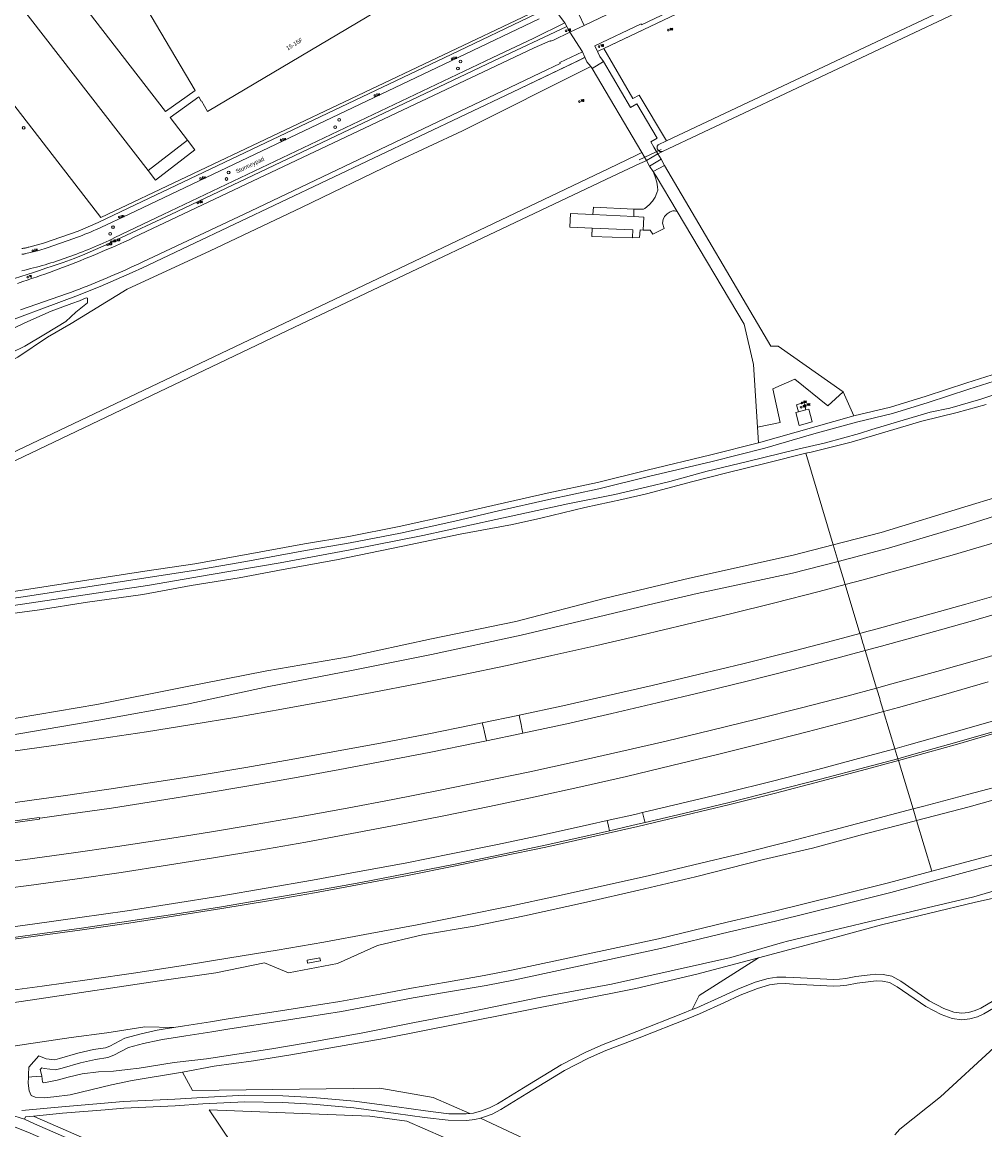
# Model space of a CAD drawing. Header units: metres. Extents: x 138165 to 154469, y 480134 to 494189.
# Tile 77 of 256: x 145307 to 145597, y 484895 to 485229. Entities that reach past the tile are written whole.
import ezdxf

# ---------------------------------------------------------------- set-up
doc = ezdxf.new("R2010")
doc.units = ezdxf.units.M
doc.header["$LTSCALE"] = 0.001
doc.header["$MEASUREMENT"] = 0
for name, color, linetype, lineweight in [('Level 5', 7, 'Continuous', 0), ('TOP-L-duiker', 7, 'Continuous', 0), ('TOP-L-terrein schutting raster hek leuning', 7, 'Continuous', 0), ('TOP-L-topo objecten punt', 7, 'Continuous', 0), ('TOP-L-topo objecten vlak', 7, 'Continuous', 0), ('TOP-T-topo huisnummering naamgeving', 7, 'Continuous', 0)]:
    doc.layers.add(name, color=color, linetype=linetype, lineweight=lineweight)
doc.styles.add('Style-INTL_ISO', font='INTL_ISO.shx')
doc.styles.add('Style-STANDARD', font='STANDARD.shx')

# ---------------------------------------------------------------- blocks, each defined once
blk = doc.blocks.new('*U13')
at = {"layer": 'Level 5', "color": 7, "linetype": 'Continuous', "lineweight": 0}
blk.add_circle((0, 0), 0.0415, dxfattribs=at)
blk = doc.blocks.new('150')
at = {"layer": 'Level 5', "color": 7, "linetype": 'Continuous', "lineweight": 0}
blk.add_blockref('*U13', (0, 0), dxfattribs=at)
blk = doc.blocks.new('121')
at = {"layer": 'TOP-L-topo objecten punt', "color": 7, "linetype": 'Continuous', "lineweight": 0}
blk.add_circle((0, 0), 0.025, dxfattribs=at)
at = {"layer": 'TOP-L-topo objecten punt', "color": 7, "linetype": 'Continuous', "lineweight": 0, "style": 'Style-STANDARD'}
blk.add_text('LD', height=0.06, dxfattribs=at).set_placement((0.0483, 0))
blk = doc.blocks.new('72')
at = {"layer": 'TOP-L-topo objecten punt', "color": 7, "linetype": 'Continuous', "lineweight": 0}
blk.add_circle((0, 0), 0.025, dxfattribs=at)
at = {"layer": 'TOP-L-topo objecten punt', "color": 7, "linetype": 'Continuous', "lineweight": 0, "style": 'Style-STANDARD'}
blk.add_text('BK', height=0.06, dxfattribs=at).set_placement((0.0483, 0))
blk = doc.blocks.new('16')
at = {"layer": 'TOP-L-topo objecten punt', "color": 7, "linetype": 'Continuous', "lineweight": 0}
blk.add_circle((0, 0), 0.025, dxfattribs=at)
at = {"layer": 'TOP-L-topo objecten punt', "color": 7, "linetype": 'Continuous', "lineweight": 0, "style": 'Style-STANDARD'}
blk.add_text('LM', height=0.06, dxfattribs=at).set_placement((0.0483, 0))
blk = doc.blocks.new('15')
at = {"layer": 'TOP-L-topo objecten punt', "color": 7, "linetype": 'Continuous', "lineweight": 0}
blk.add_circle((0, 0), 0.025, dxfattribs=at)
at = {"layer": 'TOP-L-topo objecten punt', "color": 7, "linetype": 'Continuous', "lineweight": 0, "style": 'Style-STANDARD'}
blk.add_text('VL', height=0.06, dxfattribs=at).set_placement((0.0483, 0))
blk = doc.blocks.new('119')
at = {"layer": 'TOP-L-topo objecten punt', "color": 7, "linetype": 'Continuous', "lineweight": 0}
blk.add_circle((0, 0), 0.025, dxfattribs=at)
at = {"layer": 'TOP-L-topo objecten punt', "color": 7, "linetype": 'Continuous', "lineweight": 0, "style": 'Style-STANDARD'}
blk.add_text('KK', height=0.06, dxfattribs=at).set_placement((0.0483, 0))
blk = doc.blocks.new('11')
at = {"layer": 'TOP-L-topo objecten punt', "color": 7, "linetype": 'Continuous', "lineweight": 0}
blk.add_circle((0, 0), 0.025, dxfattribs=at)
at = {"layer": 'TOP-L-topo objecten punt', "color": 7, "linetype": 'Continuous', "lineweight": 0, "style": 'Style-STANDARD'}
blk.add_text('AB', height=0.06, dxfattribs=at).set_placement((0.0483, 0))
blk = doc.blocks.new('14')
at = {"layer": 'TOP-L-topo objecten punt', "color": 7, "linetype": 'Continuous', "lineweight": 0}
blk.add_circle((0, 0), 0.025, dxfattribs=at)
at = {"layer": 'TOP-L-topo objecten punt', "color": 7, "linetype": 'Continuous', "lineweight": 0, "style": 'Style-STANDARD'}
blk.add_text('VB', height=0.06, dxfattribs=at).set_placement((0.0483, 0))
blk = doc.blocks.new('127')
at = {"layer": 'TOP-L-topo objecten punt', "color": 7, "linetype": 'Continuous', "lineweight": 0}
blk.add_circle((0, 0), 0.025, dxfattribs=at)
at = {"layer": 'TOP-L-topo objecten punt', "color": 7, "linetype": 'Continuous', "lineweight": 0, "style": 'Style-STANDARD'}
blk.add_text('RB', height=0.06, dxfattribs=at).set_placement((0.0483, 0))

msp = doc.modelspace()

# ---------------------------------------------------------------- linework, layer by layer
at = {"layer": 'TOP-L-duiker', "flags": 128}
msp.add_lwpolyline([(145492.83, 485187.62), (145499.49, 485190.75)], dxfattribs=at)
at = {"layer": 'TOP-L-terrein schutting raster hek leuning', "flags": 128}
for points in [[(145330.61, 485170.22), (145459.66, 485231.52), (145453.99, 485240.97), (145448.75, 485249.93), (145411.28, 485313.21), (145280.12, 485235.49), (145330.61, 485170.22)], [(145480.52, 485220.36), (145502.1, 485230.64), (145559.16, 485257.84), (145572.68, 485264.29), (145575.43, 485265.55), (145586.4, 485270.36), (145610.13, 485280.59), (145612.92, 485281.63), (145615.89, 485282.33), (145616.02, 485280.53), (145618.47, 485280.7), (145621.43, 485280.5), (145624.38, 485280.1), (145630.22, 485278.53), (145629.65, 485276.85), (145652.57, 485269.03), (145653.83, 485272.68)], [(145245.42, 485139.6), (145273.96, 485143.25), (145275.31, 485143.41), (145276.66, 485143.62), (145278, 485143.87), (145279.33, 485144.16), (145280.65, 485144.5), (145281.96, 485144.88), (145304.62, 485151.87), (145306.52, 485152.47), (145308.42, 485153.07), (145310.31, 485153.68), (145312.19, 485154.31), (145314.08, 485154.95), (145315.95, 485155.6), (145319.27, 485156.73), (145322.55, 485157.94), (145325.8, 485159.22), (145329.03, 485160.58), (145332.22, 485162.01), (145335.37, 485163.52), (145351.7, 485171.15), (145449.04, 485217.4), (145470.83, 485227.67)], [(145244.71, 485126), (145244.71, 485125.37), (145268.47, 485128.25), (145270.28, 485128.47), (145272.08, 485128.77), (145273.86, 485129.14), (145275.63, 485129.59), (145277.37, 485130.11), (145279.1, 485130.7), (145284.4, 485132.43), (145295.79, 485136.4), (145323.9, 485146.83), (145327.15, 485148.13), (145330.39, 485149.46), (145333.62, 485150.83), (145336.83, 485152.23), (145340.03, 485153.66), (145343.21, 485155.13), (145356.92, 485161.65), (145454.63, 485208.05), (145476.28, 485218.34)], [(145541, 485107.59), (145540.02, 485111.52), (145540.89, 485111.74), (145543.03, 485112.28), (145543.98, 485112.52), (145544.98, 485108.66), (145541, 485107.59)]]:
    msp.add_lwpolyline(points, dxfattribs=at)
at = {"layer": 'TOP-L-topo objecten vlak', "flags": 128}
for points in [[(145359.02, 485208.51), (145350.14, 485202.14), (145312.33, 485251.04), (145300.45, 485241.83), (145344.85, 485184.37), (145356.76, 485193.58), (145351.51, 485200.37), (145360.16, 485206.58), (145360.9, 485205.33), (145360.96, 485205.37), (145362.82, 485202.23), (145418.98, 485235.49), (145385.71, 485291.59), (145329.58, 485258.28), (145359.02, 485208.51)], [(145652.9, 485266.84), (145627.33, 485275.4), (145627.86, 485277.28), (145626.84, 485277.57), (145623.96, 485278.16), (145621.45, 485278.39), (145618.84, 485278.54), (145613.92, 485278.35), (145613.8, 485281.84), (145612.92, 485281.63), (145610.13, 485280.59), (145586.4, 485270.36), (145575.43, 485265.55), (145572.68, 485264.29), (145559.16, 485257.84), (145502.1, 485230.64), (145482.15, 485221.14), (145482.16, 485221.14), (145490.98, 485206.1), (145492.85, 485207.15), (145501.1, 485193.34)], [(145476.31, 485228.13), (145474.77, 485231.33), (145488.86, 485238.08), (145553.11, 485268.73), (145559.9, 485272.09), (145561.7, 485273.08), (145565.96, 485275.47)], [(145562.5, 485269.63), (145503.59, 485241.51), (145490.17, 485235.1), (145490.3, 485234.8), (145476.31, 485228.13)], [(145652.9, 485266.84), (145646.78, 485262.13), (145501.1, 485193.34)], [(145482.1, 485217.28), (145481, 485218.78), (145479.44, 485221.93), (145493.45, 485228.58), (145493.58, 485228.3), (145505.55, 485233.97), (145566.13, 485262.86), (145566.04, 485263.07)], [(145847.45, 485263.51), (145838.79, 485245.48), (145828.19, 485225.42), (145815.39, 485203.96), (145801.56, 485185.23), (145783.06, 485167.89), (145758.8, 485148.05), (145734.59, 485134.76), (145709.89, 485123.62), (145687.61, 485115.94), (145663.07, 485106.59), (145638.88, 485098.57), (145615.75, 485090.65), (145591.92, 485083.43), (145565.78, 485075.35), (145551.29, 485071.64)], [(145499.82, 485190.16), (145648.07, 485260.16)], [(145852.03, 485251.39), (145846.66, 485241.12), (145837.22, 485222.67), (145822.22, 485198.43), (145807.36, 485180.81), (145789.13, 485162.78), (145763.56, 485142.38), (145735.29, 485129.42), (145712.31, 485119.1), (145688.53, 485110.31), (145665.6, 485101.9), (145639.67, 485093.76), (145618.6, 485086.2), (145592.22, 485077.85), (145568.01, 485070.67), (145552.79, 485066.67)], [(145280.12, 485235.49), (145330.61, 485170.22), (145459.66, 485231.52), (145453.99, 485240.97)], [(145464.38, 485236.96), (145470.42, 485228.94)], [(145461.77, 485231.56), (145436.24, 485219.34), (145338.87, 485173.02), (145329.86, 485168.78), (145323.78, 485166.18), (145313.33, 485162.49), (145308.95, 485161.34), (145308.73, 485161.27), (145308.5, 485161.21), (145308.27, 485161.15), (145308.05, 485161.09), (145307.81, 485161.05), (145307.58, 485161.01), (145307.35, 485160.98), (145307.11, 485160.96), (145306.88, 485160.94)], [(145470.42, 485228.94), (145461.09, 485224.23), (145448.5, 485218.31), (145349.44, 485171.16), (145334.87, 485164.18), (145333.99, 485163.76), (145333.11, 485163.35), (145332.23, 485162.95), (145331.35, 485162.55), (145330.47, 485162.15), (145329.58, 485161.77), (145328.69, 485161.39), (145327.79, 485161.01), (145326.9, 485160.65), (145326, 485160.28), (145325.1, 485159.93), (145324.2, 485159.58), (145323.29, 485159.23), (145322.44, 485158.91), (145321.6, 485158.59), (145320.74, 485158.28), (145319.89, 485157.97), (145319.03, 485157.67), (145318.17, 485157.38), (145317.31, 485157.09), (145316.45, 485156.82), (145315.58, 485156.55), (145314.71, 485156.28), (145313.84, 485156.03), (145312.97, 485155.78), (145312.09, 485155.53), (145311.22, 485155.3), (145310.34, 485155.07), (145309.46, 485154.85), (145308.58, 485154.63), (145307.69, 485154.43), (145306.81, 485154.23)], [(145462.7, 485230.08), (145438.32, 485218.42), (145338.93, 485171.17), (145330.82, 485167.34), (145330, 485166.96), (145329.18, 485166.6), (145328.35, 485166.24), (145327.52, 485165.88), (145326.69, 485165.54), (145325.85, 485165.19), (145325.02, 485164.86), (145324.17, 485164.53), (145323.33, 485164.2), (145322.49, 485163.88), (145314.48, 485161.07), (145311.93, 485160.31), (145308.03, 485159.36), (145307.83, 485159.31), (145307.63, 485159.27), (145307.43, 485159.24), (145307.23, 485159.21), (145307.03, 485159.19), (145306.83, 485159.17)], [(145471.98, 485226.11), (145470.42, 485228.94)], [(145476.31, 485228.13), (145471.98, 485226.11)], [(145305.48, 485150.38), (145307.11, 485150.93), (145308.45, 485151.38), (145309.79, 485151.83), (145311.13, 485152.29), (145312.47, 485152.76), (145313.8, 485153.23), (145315.13, 485153.71), (145316.46, 485154.19), (145317.79, 485154.68), (145319.12, 485155.18), (145320.44, 485155.69), (145321.76, 485156.2), (145323.08, 485156.72), (145324.39, 485157.24), (145325.71, 485157.77), (145327.02, 485158.3), (145328.32, 485158.84), (145329.69, 485159.41), (145331.05, 485159.99), (145332.41, 485160.57), (145333.76, 485161.16), (145335.11, 485161.75), (145336.46, 485162.35), (145337.81, 485162.96), (145339.16, 485163.57), (145340.5, 485164.19), (145449.77, 485215.97), (145461.17, 485221.36), (145466.02, 485223.52), (145466.09, 485223.33), (145467, 485223.71), (145471.98, 485226.11)], [(145471.98, 485226.11), (145475.72, 485220.17)], [(145244.71, 485126), (145244.71, 485125.37), (145268.47, 485128.25), (145270.28, 485128.47), (145272.08, 485128.77), (145273.86, 485129.14), (145275.63, 485129.59), (145277.37, 485130.11), (145279.1, 485130.7), (145284.4, 485132.43), (145295.79, 485136.4), (145323.9, 485146.83), (145327.15, 485148.13), (145330.39, 485149.46), (145333.62, 485150.83), (145336.83, 485152.23), (145340.03, 485153.66), (145343.21, 485155.13), (145356.92, 485161.65), (145454.63, 485208.05), (145474.88, 485217.67), (145476.47, 485218.54)], [(145306.39, 485142.45), (145320.55, 485147.36), (145321.75, 485147.8), (145322.96, 485148.24), (145324.16, 485148.69), (145325.36, 485149.15), (145326.56, 485149.61), (145327.76, 485150.08), (145328.95, 485150.56), (145330.14, 485151.04), (145331.33, 485151.53), (145332.51, 485152.03), (145333.69, 485152.53), (145334.87, 485153.04), (145336.05, 485153.56), (145337.22, 485154.08), (145338.39, 485154.61), (145339.56, 485155.15), (145340.72, 485155.69), (145341.89, 485156.24), (145343.04, 485156.79), (145375.74, 485172.21), (145453.87, 485209.46), (145463.08, 485213.84), (145469.08, 485216.68), (145468.96, 485216.92), (145475.72, 485220.17)], [(145475.72, 485220.17), (145476.47, 485218.54)], [(145476.47, 485218.54), (145477.11, 485217.13), (145478.24, 485215.72)], [(145482.1, 485217.28), (145478.7, 485215.14)], [(145498.46, 485189.4), (145497.26, 485191.45), (145496.34, 485193.02), (145498.28, 485194.16), (145492.13, 485204.45), (145490.25, 485203.4), (145482.1, 485217.28)], [(145478.24, 485215.72), (145439.61, 485196.4), (145418.93, 485186.72), (145391.07, 485173.3), (145363.53, 485160.24), (145338.57, 485148.62), (145321.74, 485138.34), (145314.6, 485134.25), (145305.62, 485128.22), (145294, 485122.38), (145292.65, 485122.03), (145282.65, 485117.58), (145263.76, 485108.25), (145236.25, 485095.47), (145224.86, 485090.28), (145221.8, 485088.45), (145220.42, 485086.47), (145220.83, 485070.02), (145211.49, 485066.42)], [(145478.24, 485215.72), (145478.7, 485215.14)], [(145478.7, 485215.14), (145493.61, 485189.83)], [(145344.85, 485184.37), (145347.09, 485181.48), (145359, 485190.68), (145356.76, 485193.58), (145344.85, 485184.37)], [(145501.1, 485193.34), (145498.54, 485192.13), (145498.48, 485192.05), (145498.43, 485191.97), (145498.39, 485191.89), (145498.35, 485191.8), (145498.31, 485191.71), (145498.29, 485191.62), (145498.27, 485191.53), (145498.26, 485191.43), (145498.25, 485191.34), (145498.26, 485191.25), (145498.27, 485191.15), (145498.29, 485191.06), (145498.31, 485190.97), (145498.34, 485190.88), (145498.38, 485190.79), (145498.43, 485190.71), (145498.48, 485190.63), (145498.54, 485190.55), (145498.6, 485190.48), (145498.67, 485190.42), (145498.74, 485190.36), (145498.82, 485190.31), (145498.9, 485190.26), (145498.99, 485190.22), (145499.08, 485190.18), (145499.17, 485190.15), (145499.26, 485190.13), (145499.36, 485190.12), (145499.45, 485190.11), (145499.54, 485190.12), (145499.64, 485190.12), (145499.73, 485190.14), (145499.82, 485190.16)], [(145498.46, 485189.4), (145499.82, 485190.16)], [(145493.61, 485189.83), (145491.82, 485188.93), (145483.7, 485184.98), (145388.11, 485139.43), (145260.8, 485078.89), (145248.19, 485073.13), (145248.62, 485071.86)], [(145248.62, 485071.86), (145249.01, 485070.72), (145261.96, 485076.54), (145389, 485137.17), (145484.75, 485182.62), (145493.03, 485186.48), (145494.44, 485187.14), (145495.01, 485187.46)], [(145493.61, 485189.83), (145493.63, 485189.81), (145495.01, 485187.46)], [(145495.01, 485187.46), (145498.46, 485189.4)], [(145495.01, 485187.46), (145495.91, 485185.71)], [(145499.42, 485187.78), (145495.91, 485185.71)], [(145499.42, 485187.78), (145498.46, 485189.4)], [(145500.5, 485185.93), (145499.42, 485187.78)], [(145497.01, 485184.08), (145497.67, 485182.54), (145498.2, 485180.94), (145498.41, 485179.52), (145498.44, 485178.45), (145498.2, 485177.68), (145497.67, 485176.4), (145496.84, 485175.14), (145495.82, 485174.1), (145494.56, 485172.95), (145494.12, 485172.75), (145491.27, 485172.81)], [(145495.91, 485185.71), (145497.01, 485184.08)], [(145497.01, 485184.08), (145500.5, 485185.93)], [(145504.28, 485172.09), (145497.99, 485182.7), (145497.01, 485184.08)], [(145554.31, 485117.71), (145534.76, 485131.47), (145532.48, 485131.46), (145500.5, 485185.93)], [(145478.92, 485171.13), (145472.19, 485171.48), (145471.92, 485167.36), (145478.64, 485167.08)], [(145491.27, 485172.81), (145479.03, 485173.35), (145478.92, 485171.13)], [(145491.22, 485170.51), (145478.92, 485171.13)], [(145491.27, 485172.81), (145491.22, 485170.51)], [(145494.06, 485166.45), (145494.27, 485170.35), (145491.22, 485170.51)], [(145494.06, 485166.45), (145496.16, 485166.4), (145496.92, 485165.26), (145500.36, 485166.96), (145499.86, 485168.59), (145500.05, 485169.68), (145500.43, 485170.52), (145501.3, 485171.39), (145502.21, 485171.95), (145502.96, 485172.22), (145503.49, 485172.22), (145504.28, 485172.09)], [(145504.28, 485172.09), (145524.45, 485138.08), (145527.32, 485125.94), (145528.49, 485107.07)], [(145478.64, 485167.08), (145478.54, 485164.57)], [(145478.64, 485167.08), (145478.55, 485164.85), (145478.54, 485164.57)], [(145478.64, 485167.08), (145490.93, 485166.58), (145490.85, 485164.34)], [(145478.54, 485164.57), (145490.84, 485164.09), (145490.85, 485164.34)], [(145490.85, 485164.34), (145492.93, 485164.26), (145493.09, 485166.49), (145494.06, 485166.45)], [(145297.13, 485133.43), (145307.71, 485138.52), (145315.65, 485142.01), (145321.9, 485144.34), (145324.23, 485145.18), (145326.24, 485146.03), (145326.66, 485145.92), (145326.66, 485144.55), (145323.06, 485141.69), (145320.1, 485138.94), (145313.96, 485135.23), (145307.71, 485131.53), (145299.35, 485127.51)], [(145606.83, 485125.23), (145591.55, 485120.43), (145579.27, 485116.41), (145568.61, 485113.11), (145557.49, 485110.49)], [(145607.41, 485123.32), (145592.16, 485118.53), (145579.88, 485114.5), (145569.14, 485111.18), (145558.3, 485108.63), (145545.46, 485105.13), (145530.71, 485100.75), (145514.87, 485096.79), (145495.67, 485092.23), (145480.69, 485088.47), (145465.58, 485085.26), (145450.5, 485081.86), (145437.32, 485078.8), (145420.91, 485075.2), (145405.71, 485072.21), (145392.34, 485069.97), (145374.3, 485066.65), (145359.25, 485063.99), (145344.21, 485061.71), (145309.21, 485056.33), (145292.78, 485053.84)], [(145528.49, 485107.07), (145535.3, 485108.46), (145533.14, 485118.61), (145539.79, 485121.58), (145549.64, 485113.54), (145554.31, 485117.71)], [(145300.9, 485052.84), (145309.75, 485054.2), (145344.67, 485059.38), (145363.92, 485062.71), (145384.65, 485066.24), (145405.79, 485070.11), (145427.65, 485074.5), (145449.67, 485079.29), (145471.37, 485084), (145485.5, 485086.83), (145495.3, 485089.09), (145502.09, 485090.75), (145513.31, 485093.84), (145525.45, 485096.73), (145540.64, 485100.5), (145548.95, 485102.37), (145559.2, 485105.17), (145562.95, 485106.41), (145571.4, 485108.88), (145580.54, 485111.57), (145586.46, 485112.83), (145595.75, 485115.5), (145607.98, 485119.52)], [(145554.31, 485117.71), (145557.49, 485110.49)], [(145543.03, 485112.28), (145542.46, 485114.53), (145540.25, 485113.87), (145540.89, 485111.74)], [(145543.1, 485099.22), (145544.7, 485099.61), (145556.7, 485102.58), (145578.02, 485108.88), (145588.69, 485111.48), (145597.4, 485113.93)], [(145557.49, 485110.49), (145528.79, 485102.33)], [(145540.89, 485111.74), (145540.02, 485111.52), (145541, 485107.59), (145544.98, 485108.66), (145543.98, 485112.52), (145543.03, 485112.28)], [(145540.89, 485111.74), (145543.03, 485112.28)], [(145528.79, 485102.33), (145528.49, 485107.07)], [(145528.79, 485102.33), (145514.39, 485098.74), (145495.2, 485094.17), (145480.24, 485090.41), (145465.15, 485087.21), (145450.06, 485083.81), (145436.88, 485080.75), (145420.5, 485077.16), (145405.35, 485074.17), (145391.99, 485071.94), (145373.95, 485068.61), (145358.92, 485065.96), (145343.91, 485063.69), (145308.91, 485058.31), (145292.5, 485055.82)], [(145287.78, 485048.5), (145296.4, 485049.91), (145312.18, 485052.02), (145325.96, 485054.32), (145343.33, 485056.66), (145357.9, 485059.44), (145372.3, 485061.69), (145385.62, 485064.24), (145401.69, 485067.1), (145421.63, 485071.25), (145438.86, 485074.88), (145454.63, 485077.79), (145463.25, 485079.73), (145476.44, 485082.89), (145487.62, 485085.33), (145495.06, 485087.02), (145508.98, 485090.69), (145519.25, 485093.3), (145531.51, 485096.38), (145543.1, 485099.22)], [(145551.29, 485071.64), (145543.1, 485099.22)], [(145290.82, 485018.75), (145299.67, 485018.49), (145329.43, 485023.59), (145355.14, 485028.64), (145380.67, 485033.73), (145405.27, 485037.91), (145430.29, 485043.29), (145455.7, 485048.56), (145482.67, 485055.57), (145494.96, 485058.52), (145507.96, 485061.63), (145539.25, 485068.55), (145551.29, 485071.64)], [(145552.79, 485066.67), (145551.29, 485071.64)], [(145554.91, 485059.68), (145560.38, 485061.14), (145573.79, 485064.79), (145587.1, 485068.5), (145600.41, 485072.41)], [(145552.79, 485066.67), (145539.07, 485063.07), (145510.28, 485056.96), (145495.66, 485053.53), (145482.74, 485050.49), (145457.33, 485044.39), (145430.27, 485038.66), (145406.66, 485033.9), (145380.76, 485028.92), (145356.63, 485023.61), (145330, 485018.83), (145298.2, 485013.38), (145291.28, 485014.33)], [(145554.91, 485059.68), (145552.79, 485066.67)], [(145576.42, 484988.62), (145592.23, 484992.69), (145607.2, 484996.98), (145620.67, 485000.68), (145637.4, 485005.3), (145653.7, 485009.91), (145671.05, 485015.28), (145683.96, 485019.12), (145689.76, 485018.14), (145705.72, 485023.23), (145714.18, 485028.5), (145725.9, 485032.33), (145742.77, 485037.73), (145757.91, 485042.51), (145775.65, 485048.48), (145790.15, 485052.37), (145805.38, 485056.33), (145831.44, 485061.33), (145851.45, 485063.75), (145867.52, 485064.9), (145886.23, 485065.06), (145901.82, 485064.1), (145909.4, 485063.08), (145924.08, 485060.77)], [(145924.08, 485060.77), (145909.4, 485063.08), (145901.82, 485064.1), (145886.23, 485065.06), (145867.52, 485064.9), (145851.45, 485063.75), (145831.44, 485061.33), (145805.38, 485056.33), (145790.15, 485052.37), (145775.65, 485048.48), (145757.91, 485042.51), (145742.77, 485037.73), (145725.9, 485032.33), (145714.18, 485028.5), (145705.72, 485023.23), (145689.76, 485018.14), (145683.96, 485019.12), (145671.05, 485015.28), (145653.7, 485009.91), (145637.4, 485005.3), (145620.67, 485000.68), (145607.2, 484996.98), (145592.23, 484992.69), (145576.42, 484988.62)], [(145291.95, 485007.91), (145303.43, 485009.4), (145317.05, 485011.29), (145330.81, 485013.29), (145344.39, 485015.35), (145358.02, 485017.52), (145371.6, 485019.77), (145385.22, 485022.13), (145398.92, 485024.61), (145412.39, 485027.16), (145425.97, 485029.77), (145439.52, 485032.49), (145453.05, 485035.33), (145466.57, 485038.27), (145480.05, 485041.29), (145493.46, 485044.4), (145506.89, 485047.63), (145520.32, 485050.85), (145533.74, 485054.15), (145547.09, 485057.6), (145554.91, 485059.68)], [(145554.91, 485059.68), (145559.37, 485044.94)], [(145604.66, 485057.63), (145591.28, 485053.8), (145577.9, 485050.04), (145564.51, 485046.37), (145560.36, 485045.21), (145559.37, 485044.94)], [(145570.78, 485007.23), (145574.85, 485008.34), (145588.59, 485012.22), (145602.21, 485016.11), (145615.81, 485020.18), (145629.4, 485024.33), (145642.94, 485028.48), (145656.39, 485032.79), (145669.88, 485037.25), (145683.34, 485041.78), (145696.77, 485046.33), (145710.16, 485051.04), (145717.8, 485053.75), (145717.94, 485053.59)], [(145717.94, 485053.59), (145718.02, 485053.28), (145710.39, 485050.53), (145696.99, 485045.82), (145683.56, 485041.2), (145670.09, 485036.68), (145656.59, 485032.26), (145643.06, 485027.93), (145629.61, 485023.73), (145615.98, 485019.59), (145602.39, 485015.57), (145588.76, 485011.64), (145575.04, 485007.78), (145570.96, 485006.66)], [(145560.93, 485039.79), (145565.84, 485041.1), (145579.29, 485044.82), (145592.61, 485048.59), (145606.04, 485052.48)], [(145930.23, 485044.62), (145923.25, 485045.41), (145918.07, 485046), (145910.3, 485046.19), (145882.68, 485046.85), (145864.89, 485046.7), (145845.17, 485045.29), (145842.21, 485044.93), (145831.09, 485043.57), (145821.19, 485042.17), (145808.74, 485039.9), (145791.02, 485035.15), (145780.07, 485032.11), (145743.19, 485019.89), (145725.63, 485013.93), (145682.64, 485000.96), (145664.93, 484995.27), (145652.96, 484992.41), (145625.82, 484985.26), (145613.37, 484982.02), (145594.95, 484977.11), (145581.04, 484973.35)], [(145559.37, 485044.94), (145551.1, 485042.73), (145537.62, 485039.24), (145524.12, 485035.85), (145510.59, 485032.6), (145496.77, 485029.29), (145483.48, 485026.23), (145469.87, 485023.18), (145456.64, 485020.32)], [(145560.93, 485039.79), (145560.73, 485040.45), (145560.42, 485041.49), (145560.26, 485041.99), (145559.59, 485044.2), (145559.37, 485044.94)], [(145609.48, 485041.26), (145596, 485037.32), (145582.48, 485033.49), (145568.96, 485029.75), (145564.34, 485028.51)], [(145457.77, 485014.89), (145471.07, 485017.76), (145484.61, 485020.87), (145498.22, 485024.06), (145511.8, 485027.3), (145525.35, 485030.59), (145538.87, 485034), (145552.39, 485037.51), (145560.93, 485039.79)], [(145564.34, 485028.51), (145560.93, 485039.79)], [(145566.48, 485021.46), (145570.96, 485022.68), (145584.5, 485026.51), (145598.03, 485030.4)], [(145564.34, 485028.51), (145555.41, 485026.1), (145541.76, 485022.51), (145528.23, 485019.14), (145514.6, 485015.8), (145500.95, 485012.53), (145487.27, 485009.35), (145473.58, 485006.29), (145459.89, 485003.3), (145446.16, 485000.44), (145432.39, 484997.64), (145418.61, 484994.92), (145404.83, 484992.32), (145391.02, 484989.82), (145377.18, 484987.42), (145363.35, 484985.11), (145349.49, 484982.9), (145335.62, 484980.79), (145321.73, 484978.77), (145307.82, 484976.85), (145295.34, 484975.25)], [(145528.82, 484947.25), (145552.18, 484953.43), (145565.83, 484957.13), (145594.21, 484964.05), (145635.27, 484973.04), (145658.9, 484977.97), (145673.33, 484982.54), (145686.67, 484987.88), (145698.65, 484992.79), (145725.05, 485001.09), (145741.2, 485006.53), (145787.79, 485021.84), (145805.89, 485026.52), (145816.16, 485028.69), (145818.07, 485029.02)], [(145564.34, 485028.51), (145564.54, 485027.87), (145565.31, 485025.31), (145565.47, 485024.8), (145566.27, 485022.16), (145566.48, 485021.46)], [(145296.16, 484967.4), (145308.92, 484969.02), (145322.85, 484970.92), (145336.76, 484972.97), (145350.69, 484975.11), (145364.61, 484977.33), (145378.51, 484979.68), (145392.4, 484982.13), (145406.27, 484984.65), (145420.11, 484987.27), (145433.94, 484989.99), (145447.71, 484992.81), (145461.49, 484995.73), (145475.27, 484998.74), (145489, 485001.88), (145502.73, 485005.14), (145516.41, 485008.5), (145530.05, 485011.9), (145543.42, 485015.28), (145557.34, 485018.95), (145566.48, 485021.46)], [(145456.64, 485020.32), (145456.3, 485020.24), (145445.55, 485018)], [(145457.77, 485014.89), (145457.48, 485016.34), (145457.25, 485017.51), (145457.08, 485018.39), (145456.9, 485019.31), (145456.64, 485020.32)], [(145566.48, 485021.46), (145569.88, 485010.24)], [(145445.55, 485018), (145442.69, 485017.42), (145429, 485014.65), (145415.37, 485012.02), (145401.69, 485009.47), (145387.99, 485006.97), (145374.28, 485004.58), (145360.55, 485002.3), (145346.83, 485000.13), (145333.07, 484998.02), (145319.29, 484995.99), (145305.52, 484994.11), (145293.54, 484992.54)], [(145445.55, 485018), (145445.89, 485016.61), (145446.21, 485015.21), (145446.49, 485013.94), (145446.79, 485012.61)], [(145601.39, 485019.15), (145587.68, 485015.2), (145574.11, 485011.39), (145569.88, 485010.24)], [(145446.79, 485012.61), (145457.42, 485014.82), (145457.77, 485014.89)], [(145312.17, 484989.31), (145313.1, 484989.43), (145320.06, 484990.38), (145333.86, 484992.37), (145347.66, 484994.5), (145361.48, 484996.73), (145375.26, 484999.02), (145388.98, 485001.46), (145402.67, 485003.96), (145416.4, 485006.54), (145430.08, 485009.22), (145443.79, 485011.99), (145446.79, 485012.61)], [(145569.88, 485010.24), (145560.42, 485007.67), (145546.72, 485004.02), (145532.98, 485000.5), (145519.22, 484997.08), (145505.34, 484993.71), (145493.81, 484991)], [(145570.78, 485007.23), (145569.88, 485010.24)], [(145297.76, 484951.99), (145310.95, 484953.72), (145324.97, 484955.66), (145339.09, 484957.7), (145353.1, 484959.85), (145367.1, 484962.1), (145381.16, 484964.43), (145395.06, 484966.86), (145409.07, 484969.43), (145423.01, 484972.07), (145437.02, 484974.84), (145450.98, 484977.72), (145464.68, 484980.62), (145478.61, 484983.66), (145492.44, 484986.81), (145506.68, 484990.21), (145520.18, 484993.43), (145533.94, 484996.87), (145547.66, 485000.41), (145561.37, 485004.04), (145570.96, 485006.66)], [(145494.63, 484988.01), (145506.16, 484990.71), (145519.96, 484994.06), (145533.76, 484997.5), (145547.49, 485001.01), (145561.19, 485004.64), (145570.78, 485007.23)], [(145570.96, 485006.66), (145570.78, 485007.23)], [(145570.96, 485006.66), (145575.37, 484992.08)], [(145605.92, 485000.15), (145592.15, 484996.5), (145578.66, 484992.94), (145575.37, 484992.08)], [(145575.37, 484992.08), (145565.18, 484989.38), (145551.52, 484985.77), (145537.66, 484982.17), (145523.69, 484978.68), (145509.26, 484975.21), (145495.93, 484972.08), (145482, 484968.89), (145467.93, 484965.81), (145453.95, 484962.85), (145439.98, 484959.98), (145425.96, 484957.21), (145411.82, 484954.52), (145397.79, 484951.97), (145383.72, 484949.53), (145369.51, 484947.22), (145355.4, 484944.97), (145341.18, 484942.76), (145327.18, 484940.67), (145312.91, 484938.7), (145299.33, 484936.91)], [(145493.81, 484991), (145491.49, 484990.46), (145483.23, 484988.57)], [(145494.63, 484988.01), (145494.39, 484989.01), (145494.07, 484990.18), (145493.81, 484991)], [(145576.42, 484988.62), (145575.37, 484992.08)], [(145294.1, 484987.17), (145306.19, 484988.75), (145312.09, 484989.53), (145312.17, 484989.31)], [(145312.17, 484989.31), (145312.18, 484989.02), (145306.29, 484988.21), (145294.16, 484986.61)], [(145483.23, 484988.57), (145477.89, 484987.36), (145463.93, 484984.28), (145450.14, 484981.38), (145436.24, 484978.54), (145422.32, 484975.8), (145408.49, 484973.2), (145394.43, 484970.64), (145380.49, 484968.19), (145366.5, 484965.81), (145352.48, 484963.56), (145338.54, 484961.43), (145324.31, 484959.41), (145310.77, 484957.51), (145297.37, 484955.71)], [(145299.73, 484933.06), (145312.03, 484934.9), (145348.34, 484940.34), (145365.25, 484942.71), (145379.99, 484945.74), (145387.2, 484942.72), (145401.92, 484945.57), (145414.01, 484950.95), (145427.52, 484954.18), (145443.1, 484956.78), (145458.27, 484959.86), (145476.99, 484963.97), (145492.73, 484967.64), (145509.86, 484971.68), (145530.27, 484976.87), (145545.09, 484980.27), (145559.39, 484984.2), (145575.66, 484988.42), (145576.42, 484988.62)], [(145576.42, 484988.62), (145575.66, 484988.42), (145559.39, 484984.2), (145545.09, 484980.27), (145530.27, 484976.87), (145509.86, 484971.68), (145492.73, 484967.64), (145476.99, 484963.97), (145458.27, 484959.86), (145443.1, 484956.78), (145427.52, 484954.18), (145414.01, 484950.95), (145401.92, 484945.57), (145387.2, 484942.72), (145379.99, 484945.74), (145365.25, 484942.71), (145348.34, 484940.34), (145312.03, 484934.9), (145299.73, 484933.06)], [(145483.23, 484988.57), (145483.64, 484986.92), (145483.94, 484985.5)], [(145483.94, 484985.5), (145492.35, 484987.47), (145494.63, 484988.01)], [(145581.04, 484973.35), (145576.42, 484988.62)], [(145297.71, 484952.47), (145310.79, 484954.26), (145324.85, 484956.21), (145338.98, 484958.26), (145352.98, 484960.4), (145366.99, 484962.65), (145380.96, 484964.98), (145395, 484967.44), (145408.94, 484969.98), (145422.96, 484972.66), (145436.87, 484975.4), (145450.83, 484978.28), (145464.53, 484981.18), (145478.54, 484984.27), (145483.94, 484985.5)], [(145614.13, 484979.12), (145595.73, 484974.22), (145568.71, 484966.91), (145554.24, 484963.32), (145533.88, 484958.28), (145520.08, 484955.11), (145499.3, 484950.02), (145455.45, 484940.65), (145446.7, 484938.95), (145435.34, 484936.97), (145424.78, 484935.14), (145415.32, 484933.36), (145403.11, 484931.09), (145392.86, 484929.48), (145385.23, 484928.3), (145369.46, 484925.89), (145364.11, 484924.98), (145356.27, 484923.78), (145353.13, 484923.27), (145349.85, 484922.74), (145348.23, 484922.47), (145343.48, 484921.41), (145339, 484920.18), (145334.57, 484917.89), (145332.76, 484917.19), (145329.02, 484916.66), (145324.49, 484915.59), (145318.95, 484914.04), (145317.02, 484913.51), (145313.51, 484913.89), (145312.81, 484914.15), (145312.33, 484913.62), (145312.7, 484912.45), (145312.84, 484911.59)], [(145581.04, 484973.35), (145567.96, 484969.81), (145553.52, 484966.23), (145533.18, 484961.2), (145519.38, 484958.03), (145498.63, 484952.94), (145454.85, 484943.59), (145446.16, 484941.9), (145434.83, 484939.93), (145424.25, 484938.09), (145414.77, 484936.31), (145402.6, 484934.04), (145392.4, 484932.44), (145384.78, 484931.27), (145368.99, 484928.85), (145363.63, 484927.94), (145355.8, 484926.74), (145352.65, 484926.23)], [(145569.92, 484893.91), (145571.42, 484895.63), (145583.61, 484905.34), (145615.94, 484935.09), (145619.49, 484938.28), (145632.66, 484948.59), (145646.83, 484957.48), (145661.86, 484964.83), (145677.57, 484970.57), (145693.8, 484974.64), (145704.67, 484976.18)], [(145312.84, 484911.59), (145312.97, 484910.74), (145313.02, 484909.83), (145313.45, 484909.57), (145317.51, 484910.42), (145320.76, 484911.33), (145325.02, 484912.34), (145329.93, 484912.87), (145334.41, 484913.14), (145338.63, 484913.61), (145342.14, 484914.03), (145352.75, 484915.7), (145353.62, 484915.8), (145362.51, 484916.82), (145382.2, 484919.82), (145392.83, 484921.63), (145409.08, 484924.5), (145424.64, 484927.62), (145438.29, 484930.28), (145463.18, 484935.43), (145484.52, 484939.27), (145493.9, 484941.4), (145520.5, 484947.35), (145536.05, 484951.82), (145537.57, 484952.26), (145579.6, 484962.34), (145593.63, 484965.66), (145607.35, 484969.58)], [(145355.26, 484912.78), (145364.81, 484914.57), (145376.6, 484916.21), (145387.84, 484918.06), (145416.04, 484922.98), (145438.79, 484927.41), (145491.81, 484937.97), (145510.26, 484942.34), (145528.82, 484947.25)], [(145396.79, 484946.31), (145392.91, 484945.64), (145392.76, 484946.54), (145396.65, 484947.2), (145396.79, 484946.31)], [(145508.85, 484931.64), (145510.89, 484935.92), (145528.82, 484947.25)], [(145445.02, 484898.96), (145445.98, 484899.21), (145448.57, 484900.19), (145451.17, 484901.51), (145459.01, 484906.35), (145470.36, 484913.26), (145477.59, 484917.05), (145482.76, 484919.3), (145492.81, 484923.18), (145507.56, 484928.94), (145511.03, 484930.38), (145518.6, 484933.75), (145523.32, 484935.97), (145528.47, 484937.99), (145532.13, 484939.07), (145534.43, 484939.41), (145536.97, 484939.46), (145539.33, 484939.29), (145551.35, 484938.68), (145553.43, 484938.77), (145555.4, 484939.04), (145558.48, 484939.59), (145562.65, 484940.15), (145564.23, 484940.31), (145566.14, 484940.23), (145568.3, 484939.81), (145570.6, 484938.47), (145579.21, 484932.56), (145583.82, 484930.15), (145587.15, 484928.93), (145590.03, 484928.56), (145592.45, 484928.84), (145594.74, 484929.44), (145596.73, 484930.35), (145611.96, 484939.28)], [(145610.93, 484940.99), (145595.8, 484932.12), (145594.07, 484931.33), (145592.08, 484930.81), (145590.05, 484930.58), (145587.63, 484930.89), (145584.63, 484931.98), (145580.25, 484934.28), (145571.67, 484940.17), (145569.01, 484941.7), (145566.38, 484942.22), (145564.17, 484942.31), (145562.42, 484942.13), (145558.17, 484941.57), (145555.09, 484941.02), (145553.25, 484940.77), (145551.35, 484940.69), (145539.46, 484941.28), (145537.03, 484941.46), (145534.27, 484941.41), (145531.69, 484941.03), (145527.82, 484939.88), (145522.53, 484937.8), (145517.77, 484935.57), (145510.23, 484932.22), (145508.85, 484931.64)], [(145508.85, 484931.64), (145505.94, 484930.43), (145492.09, 484925.05), (145482, 484921.15), (145476.73, 484918.86), (145469.37, 484915), (145457.97, 484908.05), (145450.19, 484903.26), (145447.76, 484902.02), (145445.38, 484901.12), (145442.93, 484900.49), (145441.81, 484900.36)], [(145301.07, 484920.15), (145307.56, 484921.17), (145321.71, 484923.21), (145332.47, 484924.69), (145343.94, 484926.43), (145352.65, 484926.23)], [(145352.65, 484926.23), (145349.37, 484925.7), (145347.65, 484925.42), (145342.75, 484924.32), (145337.9, 484922.99), (145333.34, 484920.63), (145332, 484920.11), (145328.47, 484919.61), (145323.74, 484918.5), (145318.14, 484916.94), (145316.77, 484916.56), (145314.21, 484916.83), (145311.96, 484917.69), (145308.95, 484914.35), (145308.88, 484912.08), (145308.84, 484911.27)], [(145308.84, 484911.27), (145308.77, 484909.49), (145309.06, 484907.2), (145309.65, 484905.78), (145310.88, 484905.22), (145313.52, 484905.04), (145316.5, 484905.36), (145321.36, 484906), (145333.87, 484908.95), (145340.05, 484910.31), (145355.26, 484912.78)], [(145308.84, 484911.27), (145309.84, 484911.35), (145312.84, 484911.59)], [(145441.81, 484900.36), (145430.8, 484905.16), (145414.72, 484907.97), (145358.24, 484907.31), (145355.26, 484912.78)], [(145441.81, 484900.36), (145440.75, 484900.24), (145435.44, 484900.28), (145428.44, 484901.17), (145419.83, 484902.35), (145407.08, 484904.07), (145394.53, 484905.18), (145385.47, 484905.7), (145373.97, 484905.89), (145361.23, 484905.2), (145352.93, 484904.69), (145337.39, 484903.96), (145331.73, 484903.43), (145318.9, 484902.4), (145306.87, 484901.24)], [(145310.31, 484899.56), (145319.07, 484900.41), (145331.9, 484901.43), (145337.53, 484901.97), (145353.04, 484902.69), (145361.35, 484903.21), (145374.01, 484903.89), (145385.4, 484903.7), (145394.39, 484903.19), (145406.86, 484902.08), (145419.56, 484900.37), (145428.18, 484899.19), (145435.3, 484898.29), (145440.85, 484898.24), (145443.29, 484898.51), (145445.02, 484898.96)], [(145303.16, 484900), (145307.6, 484898.66)], [(145444.91, 484888.4), (145422.83, 484897.99), (145411.65, 484899.51), (145363.28, 484901.44), (145383.93, 484870.75), (145440.59, 484846.33)], [(145587.25, 484771.92), (145585.85, 484773.14), (145584.34, 484774.21), (145583.36, 484774.78), (145309.37, 484894.45), (145296.79, 484899.46)], [(145310.31, 484899.56), (145307.92, 484899.33), (145307.6, 484898.66)], [(145307.6, 484898.66), (145310.61, 484897.19), (145583.32, 484778.27), (145583.82, 484777.99), (145586.88, 484776.07), (145589.71, 484773.84)], [(145510.57, 484812.17), (145311.41, 484899.02), (145310.31, 484899.56)], [(145445.02, 484898.96), (145546.72, 484851.28), (145571.45, 484865.24)]]:
    msp.add_lwpolyline(points, dxfattribs=at)

# ---------------------------------------------------------------- block references
at = {"layer": 'TOP-L-topo objecten punt', "xscale": 10, "yscale": 10, "zscale": 10}
for name, p in [('14', (145470.83, 485226.5)), ('119', (145501.61, 485226.69)), ('14', (145480.75, 485221.75)), ('16', (145436.46, 485218.07)), ('150', (145438.98, 485217.24)), ('150', (145438.24, 485215.12)), ('16', (145413.2, 485206.98)), ('11', (145474.82, 485205.19)), ('14', (145474.82, 485205.19)), ('150', (145307.39, 485197.25)), ('150', (145401.22, 485197.48)), ('150', (145402.41, 485199.67)), ('16', (145384.91, 485193.57)), ('150', (145369.14, 485183.78)), ('16', (145360.68, 485181.99)), ('150', (145368.47, 485181.85)), ('72', (145359.87, 485174.65)), ('16', (145336.17, 485170.39)), ('150', (145334.3, 485167.31)), ('150', (145333.48, 485165.32)), ('121', (145333.78, 485162.97)), ('121', (145335.05, 485163.2)), ('16', (145310.15, 485160.26)), ('121', (145332.65, 485162.06)), ('15', (145308.6, 485152.28)), ('127', (145541.64, 485113.07)), ('119', (145541.9, 485114.4)), ('119', (145542.92, 485113.6))]:
    msp.add_blockref(name, p, dxfattribs=at)

# ---------------------------------------------------------------- texts
at = {"layer": 'TOP-T-topo huisnummering naamgeving', "style": 'Style-INTL_ISO'}
for s, rotation, p in [('15-15F', 30.9, (145386.93, 485220.56)), ('Sturmeypad', 25.6, (145371.62, 485183.47))]:
    msp.add_text(s, height=1.25, rotation=rotation, dxfattribs=at).set_placement(p)

doc.saveas('drawing.dxf')
